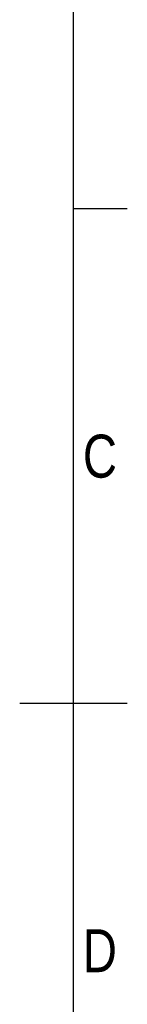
# Model space of a CAD drawing. Header units: millimetres. Extents: x 0 to 420, y 0 to 309.
# Tile 27 of 32: x 410 to 420, y 120 to 214. Entities that reach past the tile are written whole.
import ezdxf

# ---------------------------------------------------------------- set-up
doc = ezdxf.new("R2010")
doc.units = ezdxf.units.MM
doc.layers.add('CARTIGLIO', color=140, linetype='Continuous')
doc.styles.add('SLDTEXTSTYLE2', font='TXT', dxfattribs={"width": 0.821468})

msp = doc.modelspace()

# ---------------------------------------------------------------- linework, layer by layer
at = {"layer": 'CARTIGLIO', "linetype": 'Continuous'}
for p, q in [((414.8274, 5.171), (414.8274, 291.82257)), ((420.00161, 196.09957), (414.8274, 196.09957)), ((409.65318, 148.49679), (420.00161, 148.49679))]:
    msp.add_line(p, q, dxfattribs=at)

# ---------------------------------------------------------------- texts
at = {"layer": 'CARTIGLIO', "char_height": 4.13937, "attachment_point": 2, "style": 'SLDTEXTSTYLE2'}
for s, insert in [('C', (417.37109, 174.35136)), ('D', (417.36554, 126.74857))]:
    msp.add_mtext(s, dxfattribs=dict(at, insert=insert))

doc.saveas('drawing.dxf')
